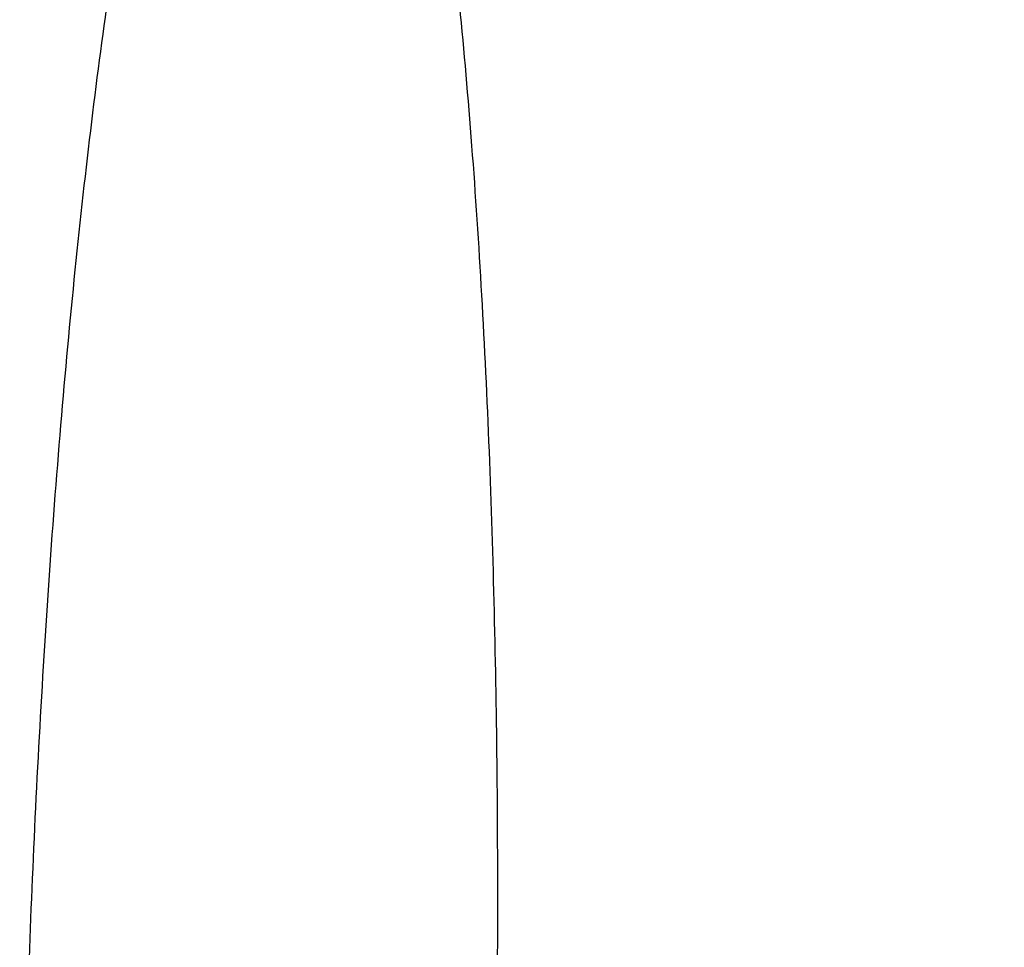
# Model space of a CAD drawing. Header units: millimetres. Extents: x -454 to 409, y -378 to 493.
# Tile 173 of 256: x -262 to -252, y -357 to -347. Entities that reach past the tile are written whole.
import ezdxf

# ---------------------------------------------------------------- set-up
doc = ezdxf.new("R2010")
doc.units = ezdxf.units.MM
doc.layers.add('Bordo', color=7, linetype='Continuous', true_color=0x00ffe9)
doc.layers.add('Corpo', color=7, linetype='Continuous', true_color=0x11ff00)

msp = doc.modelspace()

# ---------------------------------------------------------------- linework, layer by layer
at = {"layer": 'Bordo', "color": 7}
msp.add_rational_spline([(-261.705, -358.995, 52.648), (-261.34, -341, 52.52), (-258.896, -340.923, 70.353), (-256.453, -340.846, 88.186), (-256.817, -358.842, 88.314)], [1, 0.707106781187, 1, 0.707106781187, 1], degree=2, knots=[0, 0, 0, 28.274334, 28.274334, 56.548668, 56.548668, 56.548668], dxfattribs=at)
at = {"layer": 'Corpo', "color": 7}
msp.add_open_spline([(-437.994, -353.079, 104.104), (-426.756, -353.417, 100.979), (-415.517, -353.755, 97.855), (-384.087, -354.965, 91.517), (-352.657, -356.175, 85.178), (-301.036, -358.258, 75.627), (-237.398, -359.336, 67.606), (-173.761, -360.414, 59.585), (-98.106, -360.487, 53.096), (-22.451, -360.487, 53.096), (53.203, -360.487, 53.096), (128.858, -360.414, 59.585), (192.496, -359.336, 67.606), (256.133, -358.258, 75.627), (307.754, -356.175, 85.178), (339.184, -354.965, 91.517), (370.614, -353.755, 97.855), (381.853, -353.417, 100.979), (393.092, -353.079, 104.104)], degree=3, knots=[0, 0, 0, 0, 0.395955, 0.395955, 0.395955, 1.458786, 1.458786, 1.458786, 3, 3, 3, 4.541214, 4.541214, 4.541214, 5.604045, 5.604045, 5.604045, 6, 6, 6, 6], dxfattribs=at)

doc.saveas('drawing.dxf')
